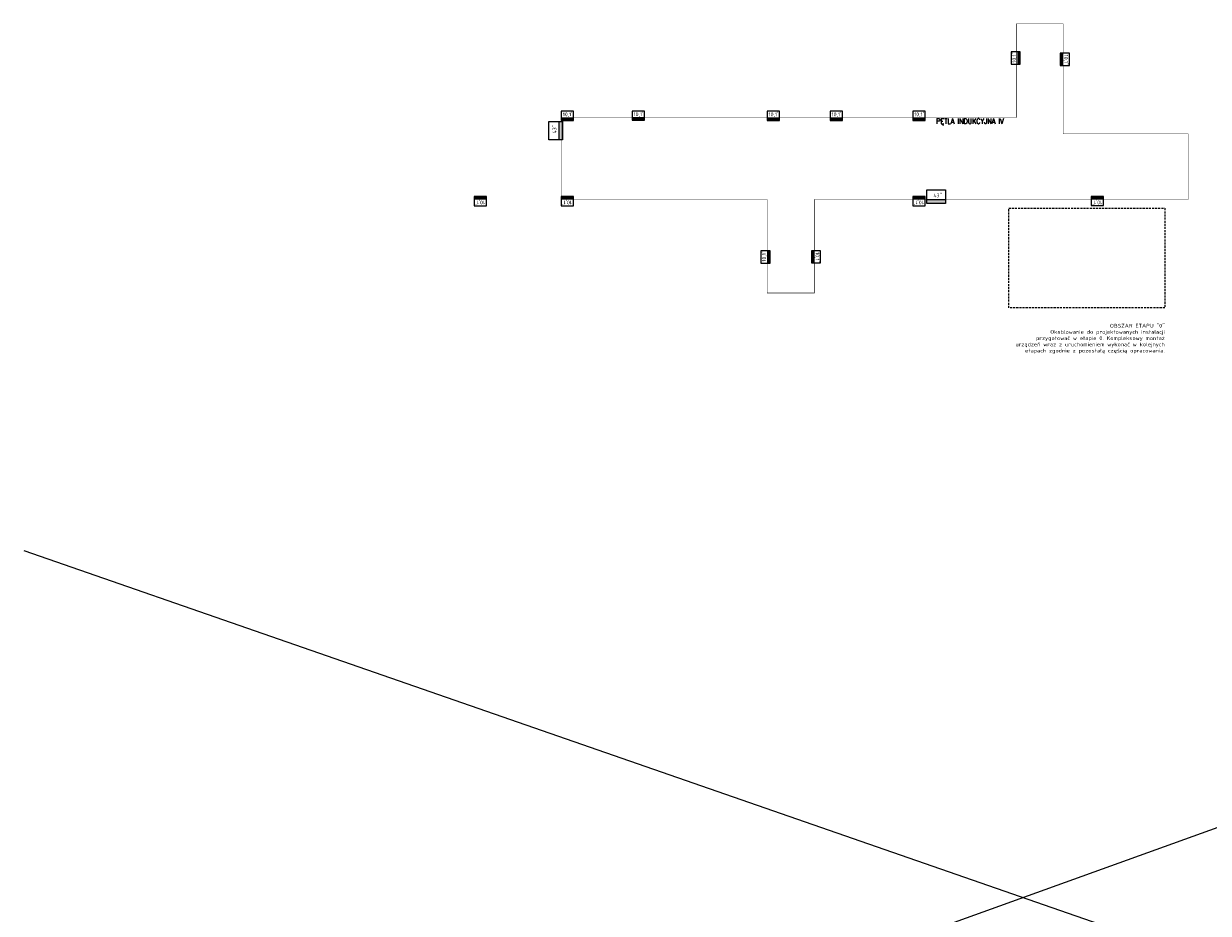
# Model space of a CAD drawing. Header units: millimetres. Extents: x 94562 to 148980, y -25377 to 3008.
# Tile 135 of 140: x 124815 to 130518, y -9772 to -5487. Entities that reach past the tile are written whole.
import ezdxf

# ---------------------------------------------------------------- set-up
doc = ezdxf.new("R2010")
doc.units = ezdxf.units.MM
doc.linetypes.add('BORDER2', pattern=[0.875, 0.25, -0.125, 0.25, -0.125, 0, -0.125])
doc.linetypes.add('DASHED', pattern=[0.75, 0.5, -0.25])
for name, color, linetype in [('tt_opis', 30, 'Continuous'), ('tt_pomoc', 42, 'Continuous'), ('tt_symbole', 40, 'Continuous')]:
    doc.layers.add(name, color=color, linetype=linetype)
doc.styles.add('EL-OPIS', font='romans.shx', dxfattribs={"width": 0.85})
doc.styles.add('iso', font='isocpeur.ttf', dxfattribs={"width": 1.2})

# ---------------------------------------------------------------- blocks, each defined once
blk = doc.blocks.new('mon1')
at = {"layer": 'tt_symbole'}
h = blk.add_hatch(color=256, dxfattribs=at)
h.dxf.hatch_style = 1
h.paths.add_polyline_path([(137295.4, -3745.1), (137295.4, -3733.6), (137236.2, -3733.6), (137236.2, -3745.1)])
at = {"layer": 'tt_symbole', "linetype": 'Continuous'}
for p, q in [((137295.4, -3700.8), (137236.2, -3700.8)), ((137236.2, -3700.8), (137236.2, -3745.1)), ((137295.4, -3745.1), (137295.4, -3700.8)), ((137236.2, -3745.1), (137295.4, -3745.1))]:
    blk.add_line(p, q, dxfattribs=at)
at = {"layer": 'tt_symbole'}
blk.add_lwpolyline([(137295.4, -3733.6), (137236.2, -3733.6)], dxfattribs=at)
at = {"layer": 'tt_symbole', "ltscale": 4, "insert": (137243.1, -3707), "char_height": 18, "width": 2031.738, "attachment_point": 1, "rotation": 359.9995, "style": 'EL-OPIS'}
blk.add_mtext("{\\fISOCPEUR|b0|i0|c238|p34;\\W1;10,1''}", dxfattribs=at)
blk = doc.blocks.new('mon2')
at = {"layer": 'tt_symbole'}
h = blk.add_hatch(color=256, dxfattribs=at)
h.dxf.hatch_style = 1
h.paths.add_polyline_path([(137310.2, -3856.9), (137310.2, -3839.6), (137221.3, -3839.6), (137221.3, -3856.9)])
blk.add_lwpolyline([(137221.3, -3790.4), (137310.2, -3790.4), (137310.2, -3856.9), (137221.3, -3856.9)], close=True, dxfattribs=at)
blk.add_lwpolyline([(137310.2, -3839.6), (137221.3, -3839.6)], dxfattribs=at)
at = {"layer": 'tt_symbole', "ltscale": 4, "insert": (137252.6, -3808.7), "char_height": 18, "width": 2031.738, "attachment_point": 1, "rotation": 359.9995, "style": 'EL-OPIS'}
blk.add_mtext("{\\fISOCPEUR|b0|i0|c238|p34;\\W1;43''}", dxfattribs=at)

msp = doc.modelspace()

# ---------------------------------------------------------------- linework, layer by layer
for points in [[(124814.5, -8025.1), (134561.5, -11410)], [(124952.5, -11379.4), (134132.4, -8071.1)]]:
    msp.add_lwpolyline(points)
at = {"layer": 'tt_pomoc', "linetype": 'BORDER2', "ltscale": 40, "const_width": 2}
msp.add_lwpolyline([(129593.5, -5488.5), (129593.5, -5938.9), (127402.5, -5938.9), (127402.5, -6206.3), (127402.5, -6206.3), (127402.5, -6334), (128363.4, -6334), (128393.4, -6334), (128393.4, -6784.5), (128620.9, -6784.5), (128620.9, -6334), (130420.5, -6334), (130420.5, -6018.1), (129818.6, -6018.1), (129818.6, -5488.5), (129593.5, -5488.5)], dxfattribs=at)
at = {"layer": 'tt_pomoc', "linetype": 'DASHED', "ltscale": 20}
msp.add_lwpolyline([(129556.5, -6376.3), (130308, -6376.3), (130308, -6856.3), (129556.5, -6856.3)], close=True, dxfattribs=at)

# ---------------------------------------------------------------- block references
for name, p, rotation in [('mon1', (125866.9, -142918.5), 89.99999999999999), ('mon1', (133549.4, 131606.4), 270), ('mon2', (123552, -143268.6), 90), ('mon1', (264278.5, -10064.8), 180), ('mon1', (264697, -10064.8), 180), ('mon1', (266390.5, -10064.8), 180), ('mon1', (267249.6, -10064.6), 180), ('mon1', (124662.6, -143876.4), 89.99999999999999), ('mon1', (132351.7, 130655.4), 270)]:
    msp.add_blockref(name, p, dxfattribs=dict(rotation=rotation))
for name, p in [('mon1', (-9833.6, -2208.2)), ('mon1', (-9492.4, -2207.9)), ('mon1', (-8842.4, -2208.2)), ('mon1', (-8539.1, -2208.2)), ('mon1', (-8141.2, -2208.2)), ('mon2', (-8058.2, -2496.8))]:
    msp.add_blockref(name, p)

# ---------------------------------------------------------------- texts
at = {"layer": 'tt_opis', "ltscale": 4, "insert": (129207.3, -5944.7), "char_height": 25, "width": 1452.108, "attachment_point": 1, "rotation": 360, "style": 'EL-OPIS'}
msp.add_mtext('PĘTLA INDUKCYJNA IV', dxfattribs=at)
at = {"layer": 'tt_pomoc', "insert": (130308, -7004.8), "char_height": 18, "attachment_point": 6, "style": 'iso'}
msp.add_mtext_dynamic_manual_height_columns('OBSZAR ETAPU "0"\\POkablowanie do projektowanych instalacji przygotować w etapie 0. Kompleksowy montaż urządzeń wraz z uruchomieniem wykonać w kolejnych etapach zgodnie z pozostałą częścią opracowania.', width=719.326, gutter_width=12.5, heights=[0], dxfattribs=at)

doc.saveas('drawing.dxf')
